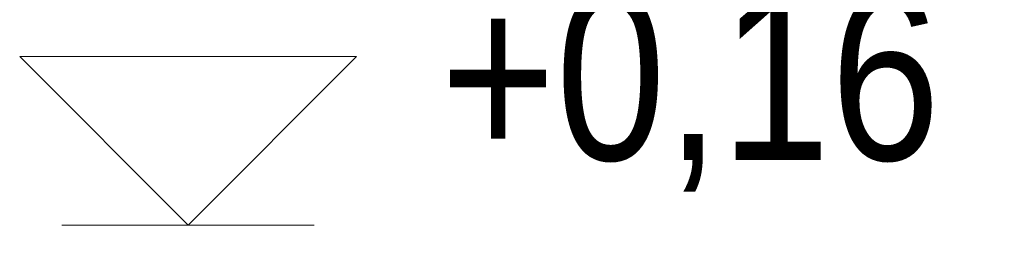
# Model space of a CAD drawing. Header units: millimetres. Extents: x -65 to 137875, y -1905 to 36930.
# Tile 144 of 151: x 85273 to 85858, y 12514 to 12642. Entities that reach past the tile are written whole.
import ezdxf

# ---------------------------------------------------------------- set-up
doc = ezdxf.new("R2010")
doc.units = ezdxf.units.MM
doc.header["$MEASUREMENT"] = 0
doc.layers.add('00 Telje mõõdud.AR', color=7, linetype='Continuous')
doc.styles.add('GENERATED_STYLE_4', font='txt', dxfattribs={"width": 0.84})

# ---------------------------------------------------------------- blocks, each defined once
blk = doc.blocks.new('Dimension_3_2', base_point=(85373.49, 11838.26))
at = {"layer": '00 Telje mõõdud.AR', "color": 5, "linetype": 'Continuous', "lineweight": 13}
for p, q in [((85373.49, 12520.39), (85273.49, 12620.39)), ((85273.49, 12620.39), (85473.49, 12620.39)), ((85473.49, 12620.39), (85373.49, 12520.39)), ((85373.49, 12520.39), (85298.49, 12520.39)), ((85373.49, 12520.39), (85448.49, 12520.39))]:
    blk.add_line(p, q, dxfattribs=at)
at = {"layer": '00 Telje mõõdud.AR', "color": 5, "lineweight": 13, "insert": (85523.49, 12540.39), "char_height": 100, "attachment_point": 7, "style": 'GENERATED_STYLE_4'}
blk.add_mtext('\\A1;{\\pql;\\fArial|b0|i0|c0|p34;+0,16}', dxfattribs=at)

msp = doc.modelspace()

# ---------------------------------------------------------------- block references
at = {"layer": '00 Telje mõõdud.AR', "color": 5, "linetype": 'Continuous', "lineweight": 13}
msp.add_blockref('Dimension_3_2', (85373.49, 11838.26), dxfattribs=at)

doc.saveas('drawing.dxf')
